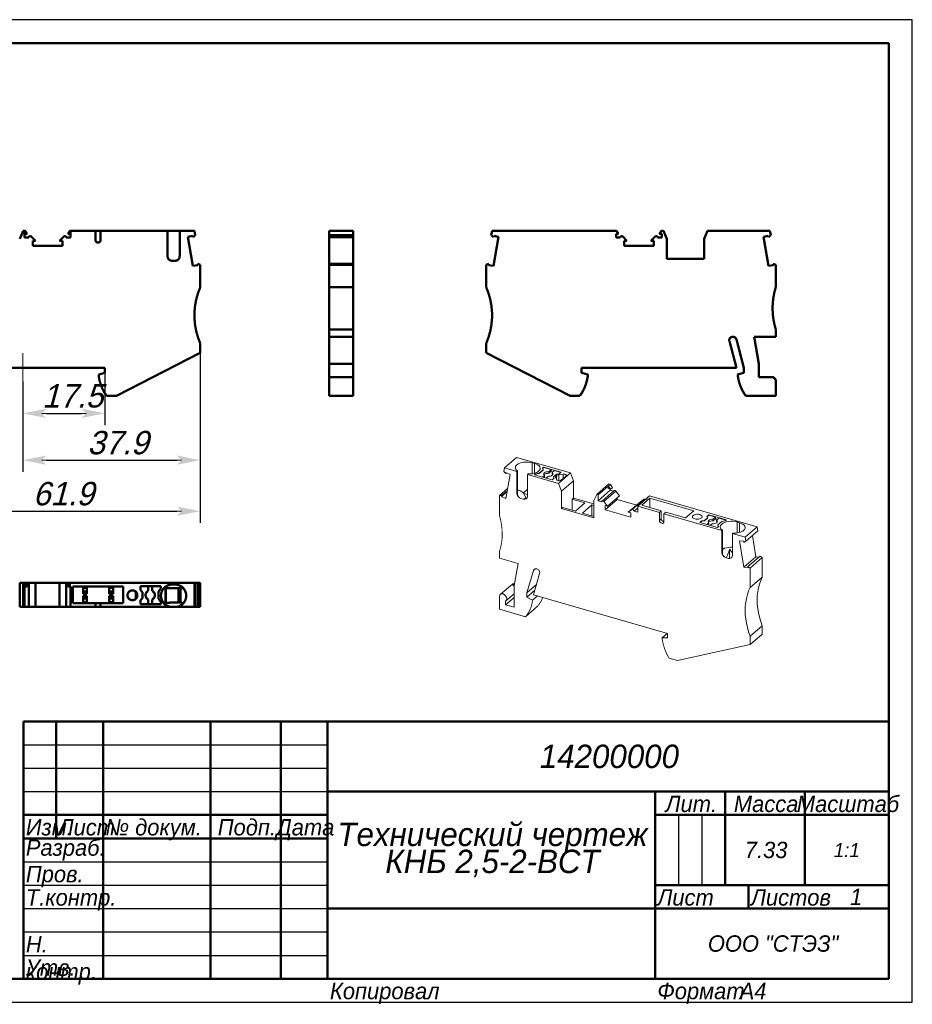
# Model space of a CAD drawing. Header units: millimetres. Extents: x 0 to 297, y 0 to 210.
# Tile 2 of 2: x 106 to 297, y 0 to 210. Entities that reach past the tile are written whole.
import ezdxf

# ---------------------------------------------------------------- set-up
doc = ezdxf.new("R2010")
doc.units = ezdxf.units.MM
doc.styles.add('TextStyle_1', font='T-FLEX Type A.TTF', dxfattribs={"oblique": 15, "height": 5})
doc.dimstyles.new('DIM_ST_1', dxfattribs={"dimtxt": 5, "dimasz": 5, "dimexe": 2.5, "dimexo": 0, "dimtad": 1, "dimrnd": 0.01, "dimdsep": 46, "dimtxsty": 'TextStyle_1', "dimblk": 'Arrow_3_C7_Status', "dimcen": 0.09, "dimclrd": 7, "dimclre": 7, "dimclrt": 7, "dimazin": 0, "dimtfac": 1, "dimtdec": 0, "dimtmove": 0, "dimatfit": 0, "dimldrblk": 'NONE', "dimfxl": 1, "dimtvp": 1, "dimtolj": 1, "dimarcsym": 0})
doc.dimstyles.new('DIM_ST_2', dxfattribs={"dimtxt": 5, "dimasz": 5, "dimexe": 2.5, "dimexo": 0, "dimtad": 1, "dimrnd": 0.01, "dimdsep": 46, "dimtxsty": 'TextStyle_1', "dimblk": 'Arrow_3_C7_Status', "dimcen": 0.09, "dimclrd": 7, "dimclre": 7, "dimclrt": 7, "dimazin": 0, "dimtfac": 1, "dimtdec": 0, "dimtmove": 0, "dimatfit": 0, "dimldrblk": 'NONE', "dimfxl": 1, "dimtvp": 1, "dimtolj": 1, "dimarcsym": 0})

# ---------------------------------------------------------------- blocks, each defined once
blk = doc.blocks.new('Arrow_3_C7_Status')
at = {"color": 7, "lineweight": 0, "flags": 128}
blk.add_lwpolyline([(-1, 0), (-0.8, 0)], dxfattribs=at)
at = {"color": 7}
blk.add_solid([(-1, -0.2), (0, 0), (-0.8, 0), (-1, 0.2)], dxfattribs=at)
blk = doc.blocks.new('*D5')
at = {"color": 7, "lineweight": -2}
for p, q in [((124.38, 135.61), (124.38, 123.35)), ((106.88, 132.63), (106.88, 123.35)), ((111.88, 125.85), (119.38, 125.85))]:
    blk.add_line(p, q, dxfattribs=at)
at = {"layer": 'Defpoints', "color": 0}
for p in [(124.38, 135.61), (106.88, 132.63), (124.38, 125.85)]:
    blk.add_point(p, dxfattribs=at)
at = {"color": 7, "lineweight": -2, "xscale": 5, "yscale": 5, "zscale": 5, "rotation": 180}
blk.add_blockref('Arrow_3_C7_Status', (106.88, 125.85), dxfattribs=at)
at = {"color": 7, "lineweight": -2, "xscale": 5, "yscale": 5, "zscale": 5}
blk.add_blockref('Arrow_3_C7_Status', (124.38, 125.85), dxfattribs=at)
blk = doc.blocks.new('_None')
blk = doc.blocks.new('*D6')
at = {"color": 7, "lineweight": -2}
for p, q in [((144.78, 138.77), (144.78, 113.35)), ((106.88, 132.63), (106.88, 113.35)), ((111.88, 115.85), (139.78, 115.85))]:
    blk.add_line(p, q, dxfattribs=at)
at = {"layer": 'Defpoints', "color": 0}
for p in [(144.78, 138.77), (106.88, 132.63), (144.78, 115.85)]:
    blk.add_point(p, dxfattribs=at)
at = {"color": 7, "lineweight": -2, "xscale": 5, "yscale": 5, "zscale": 5}
for p, rotation in [((106.88, 115.85), 180), ((144.78, 115.85), 360)]:
    blk.add_blockref('Arrow_3_C7_Status', p, dxfattribs=dict(at, rotation=rotation))
blk = doc.blocks.new('*D7')
at = {"color": 7, "lineweight": -2}
for p, q in [((144.78, 140.81), (144.78, 102.44)), ((82.88, 129.61), (82.88, 102.44)), ((87.88, 104.94), (139.78, 104.94))]:
    blk.add_line(p, q, dxfattribs=at)
at = {"layer": 'Defpoints', "color": 0}
for p in [(144.78, 140.81), (82.88, 129.61), (144.78, 104.94)]:
    blk.add_point(p, dxfattribs=at)
at = {"color": 7, "lineweight": -2, "xscale": 5, "yscale": 5, "zscale": 5}
for p, rotation in [((82.88, 104.94), 180), ((144.78, 104.94), 360)]:
    blk.add_blockref('Arrow_3_C7_Status', p, dxfattribs=dict(at, rotation=rotation))
blk = doc.blocks.new('_FR1Страница_1')
at = {"color": 7, "lineweight": 25, "flags": 128}
for points in [[(297, 210), (0, 210)], [(297, 0), (297, 210)], [(107, 55), (172, 55)], [(107, 50), (172, 50)], [(107, 45), (172, 45)], [(247, 40), (247, 25)], [(252, 40), (252, 25)], [(107, 30), (172, 30)], [(107, 25), (172, 25)], [(107, 20), (172, 20)], [(242, 20), (292, 20)], [(107, 15), (172, 15)], [(107, 10), (172, 10)], [(0, 0), (297, 0)]]:
    blk.add_lwpolyline(points, dxfattribs=at)
at = {"color": 7, "lineweight": 50, "flags": 128}
for points in [[(20, 205), (292, 205)], [(292, 205), (292, 5)], [(107, 5), (107, 60)], [(107, 60), (292, 60)], [(114, 60), (114, 35)], [(124, 60), (124, 5)], [(147, 60), (147, 5)], [(162, 60), (162, 5)], [(172, 60), (172, 5)], [(172, 45), (292, 45)], [(242, 45), (242, 5)], [(257, 45), (257, 25)], [(274, 45), (274, 25)], [(107, 40), (172, 40)], [(242, 40), (292, 40)], [(107, 35), (172, 35)], [(242, 25), (292, 25)], [(262, 25), (262, 20)], [(172, 20), (292, 20)], [(292, 5), (20, 5)]]:
    blk.add_lwpolyline(points, dxfattribs=at)
at = {"color": 7}
for s, insert, char_height, width, attachment_point in [('{\\fT-FLEX Type A|b0|i1;\\l\\P}', (110.5, 59.125), 3.5, 8.75, 2), ('{\\fT-FLEX Type A|b0|i1;\\l\\P}', (114, 59.125), 3.5, 11.75, 1), ('{\\fT-FLEX Type A|b0|i1;\\l \\P}', (124, 59.125), 3.5, 24.75, 1), ('{\\fT-FLEX Type A|b0|i1;\\l\\P}', (162, 59.125), 3.5, 11.75, 1), ('\\pl0.5;{\\fT-FLEX Type A|b0|i1;\\l14200000 \\P}', (232, 52.5), 5, 122.5, 5), ('{\\fT-FLEX Type A|b0|i1;\\l\\fT-FLEX Type A|b0|i0;\\P}', (110.5, 54.125), 3.5, 8.75, 2), ('{\\fT-FLEX Type A|b0|i1;\\l\\P}', (114, 54.125), 3.5, 11.75, 1), ('{\\fT-FLEX Type A|b0|i1;\\l \\P}', (124, 54.125), 3.5, 24.75, 1), ('{\\fT-FLEX Type A|b0|i1;\\l\\P}', (162, 54.125), 3.5, 11.75, 1), ('{\\fT-FLEX Type A|b0|i1;\\l\\P}', (110.5, 49.125), 3.5, 8.75, 2), ('{\\fT-FLEX Type A|b0|i1;\\l\\P}', (114, 49.125), 3.5, 11.75, 1), ('{\\fT-FLEX Type A|b0|i1;\\l \\P}', (124, 49.125), 3.5, 24.75, 1), ('{\\fT-FLEX Type A|b0|i1;\\l\\P}', (162, 49.125), 3.5, 11.75, 1), ('\\pl0.5;{\\fT-FLEX Type A|b0|i1;\\lМасштаб\\P}', (283, 44.125), 3.5, 19.75, 2), ('{\\fT-FLEX Type A|b0|i1;\\l \\P}', (110.5, 44.125), 3.5, 8.75, 2), ('{\\fT-FLEX Type A|b0|i1;\\l\\P}', (114, 44.125), 3.5, 11.75, 1), ('{\\fT-FLEX Type A|b0|i1;\\l \\P}', (124, 44.125), 3.5, 24.75, 1), ('{\\fT-FLEX Type A|b0|i1;\\l\\P}', (162, 44.125), 3.5, 11.75, 1), ('\\pl0.5;{\\fT-FLEX Type A|b0|i1;\\lЛит.\\P}', (249.5, 44.125), 3.5, 16.75, 2), ('\\pl0.5;{\\fT-FLEX Type A|b0|i1;\\lМасса\\P}', (265.5, 44.125), 3.5, 18.75, 2), ('\\pl0.5;{\\fT-FLEX Type A|b0|i1;\\lИзм.\\H0.857143x;\\P}', (107, 39.125), 3.5, 8.75, 1), ('\\pl0.5;{\\fT-FLEX Type A|b0|i1;\\lЛист\\fT-FLEX Type A|b0|i0;\\H0.857143x;\\P}', (114, 39.125), 3.5, 11.75, 1), ('\\pl0.5;{\\fT-FLEX Type A|b0|i1;\\l№ докум.\\P}', (124, 39.125), 3.5, 24.75, 1), ('\\pl0.5;{\\fT-FLEX Type A|b0|i1;\\lПодп.\\P}', (154.5, 39.125), 3.5, 16.75, 2), ('\\pl0.5;{\\fT-FLEX Type A|b0|i1;\\lДата\\fT-FLEX Type A|b0|i0;\\H0.857143x;\\P}', (167, 39.125), 3.5, 11.75, 2), ('\\pl0.5;{\\fT-FLEX Type A|b0|i1;\\lРазраб.\\P}', (107, 32.5), 3.5, 18.75, 4), ('\\pl0.5;{\\fT-FLEX Type A|b0|i1;\\l\\P}', (124, 34.125), 3.5, 24.75, 1), ('\\pl0.5;{\\fT-FLEX Type A|b0|i1;\\l\\H0.857143x;\\P}', (162, 34.125), 3.5, 11.75, 1), ('\\pl0.5;{\\fT-FLEX Type A|b0|i1;\\l7.33\\P}', (265.5, 32.5), 3.5, 18.75, 5), ('{\\fT-FLEX Type A|b0|i1;\\l1:1\\P}', (283, 32.5), 3, 19.5, 5), ('\\pl0.5;{\\fT-FLEX Type A|b0|i1;\\l\\P}', (244.5, 32.5), 3.5, 6.75, 5), ('\\pl0.5;{\\fT-FLEX Type A|b0|i1;\\l\\P}', (249.5, 32.5), 3.5, 6.75, 5), ('\\pl0.5;{\\fT-FLEX Type A|b0|i1;\\l\\P}', (254.5, 32.5), 3.5, 6.75, 5), ('\\pl0.5;{\\fT-FLEX Type A|b0|i1;\\l\\H0.857143x;\\P}', (283, 32.5), 3.5, 19.75, 5), ('\\pl0.5;{\\fT-FLEX Type A|b0|i1;\\lПров.\\P}', (107, 29.125), 3.5, 18.75, 1), ('\\pl0.5;{\\fT-FLEX Type A|b0|i1;\\l\\P}', (124, 29.125), 3.5, 24.75, 1), ('\\pl0.5;{\\fT-FLEX Type A|b0|i1;\\l\\P}', (162, 29.125), 3.5, 11.75, 1), ('\\pl0.5;{\\fT-FLEX Type A|b0|i1;\\lТ.контр.\\P}', (107, 24.125), 3.5, 18.75, 1), ('\\pl0.5;{\\fT-FLEX Type A|b0|i1;\\l\\P}', (124, 24.125), 3.5, 24.75, 1), ('\\pl0.5;{\\fT-FLEX Type A|b0|i1;\\l\\H0.857143x;\\P}', (162, 24.125), 3.5, 11.75, 1), ('\\pl0.5;{\\fT-FLEX Type A|b0|i1;\\lЛист\\P}', (242, 24.125), 3.5, 11.75, 1), ('\\pl0.5;{\\fT-FLEX Type A|b0|i1;\\l\\H0.857143x;\\P}', (257, 24.125), 3.5, 11.75, 2), ('\\pl0.5;{\\fT-FLEX Type A|b0|i1;\\lЛистов\\P}', (262, 24.125), 3.5, 17.75, 1), ('{\\fT-FLEX Type A|b0|i1;\\l1\\P}', (285, 22.5), 3.5, 15.75, 5), ('\\pl0.5;{\\fT-FLEX Type A|b0|i1;\\l\\H0.857143x;\\P}', (285, 24.125), 3.5, 15.75, 2), ('{\\fT-FLEX Type A|b0|i1;\\l\\P}', (257, 22.5), 3.5, 11.75, 5), ('\\pl0.5;{\\fT-FLEX Type A|b0|i1;\\l\\P}', (107, 19.125), 3.5, 18.75, 1), ('\\pl0.5;{\\fT-FLEX Type A|b0|i1;\\l\\P}', (124, 19.125), 3.5, 24.75, 1), ('\\pl0.5;{\\fT-FLEX Type A|b0|i1;\\l\\P}', (162, 19.125), 3.5, 11.75, 1), ('{\\fT-FLEX Type A|b0|i1;\\l}', (207, 20), 3, 71.5, 5), ('\\pl0.5;{\\fT-FLEX Type A|b0|i1;\\lН. контр.\\P}', (107, 14.125), 3.5, 18.75, 1), ('\\pl0.5;{\\fT-FLEX Type A|b0|i1;\\l\\P}', (124, 14.125), 3.5, 24.75, 1), ('\\pl0.5;{\\fT-FLEX Type A|b0|i1;\\l\\H0.857143x;\\P}', (162, 14.125), 3.5, 11.75, 1), ('\\pl0.5;{\\fT-FLEX Type A|b0|i1;\\lООО "СТЭЗ"\\P}', (267, 12.5), 3.5, 51.75, 5), ('\\pl0.6;{\\fT-FLEX Type A|b0|i1;\\l \\P}', (207, 12.5), 3.5, 71.75, 5), ('\\pl0.5;{\\fT-FLEX Type A|b0|i1;\\lУтв.\\P}', (107, 9.125), 3.5, 18.75, 1), ('\\pl0.5;{\\fT-FLEX Type A|b0|i1;\\l\\P}', (124, 9.125), 3.5, 24.75, 1), ('\\pl0.5;{\\fT-FLEX Type A|b0|i1;\\l\\H0.857143x;\\P}', (162, 9.125), 3.5, 11.75, 1), ('\\pl0.5;{\\fT-FLEX Type A|b0|i1;\\lКопировал\\P}', (172, 4.125), 3.5, 23.566, 1), ('\\pl0.5;{\\fT-FLEX Type A|b0|i1;\\l\\P}', (193.816, 4.125), 3.5, 40.967, 1), ('\\pl0.5;{\\fT-FLEX Type A|b0|i1;\\lФормат\\P}', (242, 4.125), 3.5, 18.675, 1), ('\\pl0.5;{\\fT-FLEX Type A|b0|i1;\\l\\P}', (258.925, 4.125), 3.5, 9.825, 1), ('{\\fT-FLEX Type A|b0|i1;\\lA4\\P}', (262.962, 4.125), 3.5, 9.825, 2)]:
    blk.add_mtext(s, dxfattribs=dict(at, insert=insert, char_height=char_height, width=width, attachment_point=attachment_point))
at = {"color": 7, "insert": (207, 32.5), "char_height": 5, "width": 72.5, "attachment_point": 5, "line_spacing_factor": 0.692771}
blk.add_mtext('\\pl0.5;{\\fT-FLEX Type A|b0|i1;\\lТехнический чертеж\\PКНБ 2,5-2-ВСТ\\P}', dxfattribs=at)
blk = doc.blocks.new('Страница_1')
at = {"color": 7, "lineweight": 50, "flags": 128}
for points in [[(106.182, 163.162), (106.9, 164.862)], [(107.232, 164.862), (106.9, 164.862)], [(107.333, 164.862), (107.232, 164.862)], [(107.232, 163.412), (107.232, 164.862)], [(107.232, 164.212), (107.788, 164.212)], [(107.788, 164.212), (107.333, 164.862)], [(116.93, 164.862), (116.475, 164.212)], [(116.475, 164.212), (117.032, 164.212)], [(117.032, 164.862), (116.93, 164.862)], [(117.032, 164.862), (117.032, 163.412)], [(117.032, 164.862), (122.382, 164.862)], [(122.382, 164.862), (122.382, 162.912)], [(123.454, 164.862), (122.41, 164.862)], [(123.482, 164.862), (137.782, 164.862)], [(123.482, 162.912), (123.482, 164.862)], [(137.782, 164.862), (138.782, 164.862)], [(137.782, 159.462), (137.782, 164.862)], [(138.782, 164.862), (139.382, 164.862)], [(140.382, 164.862), (139.382, 164.862)], [(143.532, 164.862), (140.382, 164.862)], [(140.382, 164.862), (140.382, 159.462)], [(143.532, 164.862), (143.699, 163.911)], [(172.317, 163.911), (172.317, 164.862)], [(172.317, 164.862), (177.467, 164.862)], [(177.467, 163.911), (177.467, 164.862)], [(207.164, 164.862), (206.996, 163.911)], [(207.164, 164.862), (233.765, 164.862)], [(233.664, 164.212), (233.664, 163.412)], [(233.664, 164.212), (234.22, 164.212)], [(234.22, 164.212), (233.765, 164.862)], [(242.907, 164.212), (243.362, 164.862)], [(242.907, 164.212), (243.464, 164.212)], [(243.362, 164.862), (243.796, 164.862)], [(243.464, 163.412), (243.464, 164.212)], [(244.514, 163.162), (243.796, 164.862)], [(253.232, 164.862), (252.514, 163.162)], [(253.232, 164.862), (266.558, 164.862)], [(266.726, 163.911), (266.558, 164.862)], [(108.141, 163.412), (107.232, 163.412)], [(109.566, 162.712), (108.654, 163.624)], [(108.957, 162.712), (108.957, 161.662)], [(109.566, 162.712), (108.957, 162.712)], [(115.61, 163.624), (114.698, 162.712)], [(114.698, 162.712), (115.307, 162.712)], [(115.307, 161.662), (115.307, 162.712)], [(117.032, 163.412), (116.122, 163.412)], [(143.183, 163.785), (142.13, 163.6)], [(143.228, 157.371), (142.13, 163.6)], [(143.231, 163.517), (143.183, 163.785)], [(143.231, 163.517), (143.699, 163.911)], [(172.317, 163.911), (177.467, 163.911)], [(172.317, 163.911), (172.317, 163.523)], [(172.317, 163.523), (177.467, 163.523)], [(172.317, 163.517), (172.317, 157.834)], [(177.467, 163.911), (177.467, 163.523)], [(177.467, 163.517), (177.467, 157.834)], [(207.465, 163.517), (206.996, 163.911)], [(207.465, 163.517), (207.512, 163.785)], [(207.468, 157.371), (208.566, 163.6)], [(207.512, 163.785), (208.566, 163.6)], [(233.664, 163.412), (234.573, 163.412)], [(235.086, 163.624), (235.998, 162.712)], [(235.998, 162.712), (235.389, 162.712)], [(235.389, 161.662), (235.389, 162.712)], [(241.13, 162.712), (242.042, 163.624)], [(241.13, 162.712), (241.739, 162.712)], [(241.739, 162.712), (241.739, 161.662)], [(242.554, 163.412), (243.464, 163.412)], [(244.514, 158.862), (244.514, 163.162)], [(252.514, 158.862), (252.514, 163.162)], [(265.162, 163.605), (266.215, 163.791)], [(265.162, 163.605), (266.26, 157.376)], [(266.263, 163.523), (266.215, 163.791)], [(266.726, 163.911), (266.263, 163.523)], [(115.307, 161.662), (108.957, 161.662)], [(235.389, 161.662), (241.739, 161.662)], [(139.382, 158.462), (138.782, 158.462)], [(244.514, 158.862), (252.514, 158.862)], [(143.228, 157.371), (144.282, 157.556)], [(144.234, 157.825), (144.782, 157.625)], [(144.282, 157.556), (144.234, 157.825)], [(144.782, 157.625), (144.782, 152.812)], [(172.317, 157.83), (172.317, 157.631)], [(172.317, 157.83), (177.467, 157.83)], [(172.317, 157.631), (172.317, 152.812)], [(172.317, 157.631), (177.467, 157.631)], [(177.467, 157.83), (177.467, 157.631)], [(177.467, 157.631), (177.467, 152.812)], [(206.461, 157.825), (205.914, 157.625)], [(205.914, 157.625), (205.914, 152.812)], [(206.414, 157.556), (206.461, 157.825)], [(207.468, 157.371), (206.414, 157.556)], [(267.314, 157.562), (266.26, 157.376)], [(267.266, 157.83), (267.314, 157.562)], [(267.266, 157.83), (267.814, 157.631)], [(267.814, 157.631), (267.814, 152.812)], [(172.317, 148.312), (172.317, 152.812)], [(172.317, 152.812), (177.467, 152.812)], [(177.467, 148.312), (177.467, 152.812)], [(172.317, 143.812), (172.317, 148.312)], [(177.467, 143.812), (177.467, 148.312)], [(172.317, 143.812), (177.467, 143.812)], [(172.317, 143.812), (172.317, 142.212)], [(177.467, 143.812), (177.467, 142.212)], [(267.814, 143.812), (267.814, 142.212)], [(172.317, 142.212), (177.467, 142.212)], [(172.317, 136.473), (172.317, 142.212)], [(177.467, 136.473), (177.467, 142.212)], [(259.414, 135.612), (257.886, 141.315)], [(261.014, 135.612), (259.404, 141.619)], [(267.814, 142.212), (263.202, 142.212)], [(264.214, 136.473), (263.202, 142.212)], [(144.782, 140.812), (144.782, 138.765)], [(205.914, 140.812), (205.914, 138.765)], [(126.863, 129.612), (144.782, 138.765)], [(223.833, 129.612), (205.914, 138.765)], [(124.382, 135.612), (91.282, 135.612)], [(124.382, 135.612), (124.382, 134.512)], [(172.317, 136.473), (177.467, 136.473)], [(172.317, 136.473), (172.317, 133.612)], [(177.467, 136.473), (177.467, 133.616)], [(226.314, 135.612), (226.314, 134.512)], [(226.314, 135.612), (259.414, 135.612)], [(261.014, 134.512), (261.014, 135.612)], [(264.214, 136.473), (264.214, 133.612)], [(124.382, 134.512), (123.082, 134.163)], [(123.082, 134.163), (123.082, 133.712)], [(172.317, 133.612), (172.317, 132.712)], [(172.317, 133.612), (173.317, 133.612)], [(172.317, 132.712), (172.317, 129.612)], [(177.467, 133.612), (173.319, 133.612)], [(177.467, 133.612), (177.467, 132.712)], [(177.467, 132.712), (177.467, 129.612)], [(226.314, 134.512), (227.614, 134.163)], [(227.614, 134.163), (227.614, 133.712)], [(261.014, 134.512), (259.658, 134.149)], [(266.914, 133.612), (264.214, 133.612)], [(267.814, 132.712), (267.814, 129.612)], [(124.741, 129.612), (126.863, 129.612)], [(177.467, 129.612), (172.317, 129.612)], [(225.955, 129.612), (223.833, 129.612)], [(261.373, 129.612), (267.814, 129.612)], [(106.182, 89.612), (106.182, 84.462)], [(106.182, 89.612), (106.9, 89.612)], [(107.333, 89.612), (106.9, 89.612)], [(106.9, 89.612), (106.9, 84.462)], [(107.333, 88.812), (107.232, 88.812)], [(107.232, 88.812), (107.232, 84.462)], [(107.333, 89.612), (107.333, 88.812)], [(107.788, 89.612), (107.333, 89.612)], [(107.788, 88.812), (107.333, 88.812)], [(107.788, 89.612), (107.788, 88.812)], [(108.141, 89.612), (107.793, 89.612)], [(108.141, 89.612), (108.141, 84.462)], [(108.654, 89.612), (108.141, 89.612)], [(109.566, 89.612), (108.654, 89.612)], [(109.566, 89.612), (109.566, 84.462)], [(114.694, 89.612), (109.57, 89.612)], [(114.698, 89.612), (114.698, 84.462)], [(115.61, 89.612), (114.698, 89.612)], [(115.61, 89.612), (116.122, 89.612)], [(116.122, 89.612), (116.122, 84.462)], [(116.471, 89.612), (116.122, 89.612)], [(116.475, 89.612), (116.93, 89.612)], [(116.475, 89.612), (116.475, 88.812)], [(116.93, 88.812), (116.475, 88.812)], [(116.93, 89.612), (116.93, 88.812)], [(143.532, 89.612), (116.93, 89.612)], [(117.032, 88.812), (116.93, 88.812)], [(117.032, 84.462), (117.032, 88.812)], [(117.532, 88.812), (117.532, 85.262)], [(128.332, 88.812), (117.532, 88.812)], [(119.732, 88.587), (119.732, 87.763)], [(119.732, 88.587), (120.532, 88.587)], [(120.532, 88.587), (120.532, 87.763)], [(125.332, 88.587), (125.332, 87.763)], [(125.332, 88.587), (126.132, 88.587)], [(126.132, 88.587), (126.132, 87.763)], [(128.332, 85.262), (128.332, 88.812)], [(132.032, 88.041), (132.032, 88.912)], [(136.332, 88.912), (132.032, 88.912)], [(133.682, 87.903), (133.682, 88.912)], [(134.482, 88.912), (134.482, 87.903)], [(135.832, 87.805), (136.332, 88.401)], [(136.332, 88.401), (136.332, 88.912)], [(137.354, 88.512), (137.794, 88.512)], [(137.453, 88.512), (137.453, 85.371)], [(138.782, 88.512), (137.794, 88.512)], [(138.782, 89.262), (139.382, 89.262)], [(138.782, 88.512), (141.032, 88.512)], [(140.132, 85.414), (140.132, 88.512)], [(140.382, 85.42), (140.382, 88.512)], [(140.532, 88.512), (140.532, 85.424)], [(141.032, 88.512), (141.079, 88.559)], [(143.532, 89.612), (143.532, 84.462)], [(143.532, 89.612), (143.699, 89.612)], [(143.699, 89.612), (143.699, 84.462)], [(143.704, 89.612), (144.23, 89.612)], [(144.234, 84.462), (144.234, 89.612)], [(144.234, 89.612), (144.782, 89.612)], [(144.782, 89.612), (144.782, 84.462)], [(119.732, 87.763), (119.732, 87.288)], [(119.732, 87.763), (120.532, 87.763)], [(119.732, 87.288), (120.532, 87.288)], [(119.732, 87.288), (119.732, 87.262)], [(119.732, 87.262), (120.532, 87.262)], [(120.532, 86.812), (119.732, 86.812)], [(119.732, 86.786), (119.732, 86.811)], [(119.732, 86.786), (120.532, 86.786)], [(119.732, 86.311), (119.732, 86.786)], [(119.732, 86.311), (120.532, 86.311)], [(119.732, 85.487), (119.732, 86.311)], [(120.532, 87.763), (120.532, 87.288)], [(120.532, 87.288), (120.532, 87.262)], [(120.532, 86.811), (120.532, 86.786)], [(120.532, 86.786), (120.532, 86.311)], [(120.532, 86.311), (120.532, 85.487)], [(125.332, 87.763), (126.132, 87.763)], [(125.332, 87.763), (125.332, 87.288)], [(125.332, 87.288), (126.132, 87.288)], [(125.332, 87.288), (125.332, 87.263)], [(125.332, 87.262), (126.132, 87.262)], [(126.132, 86.812), (125.332, 86.812)], [(125.332, 86.786), (125.332, 86.811)], [(125.332, 86.786), (126.132, 86.786)], [(125.332, 86.311), (125.332, 86.786)], [(125.332, 86.311), (126.132, 86.311)], [(125.332, 85.487), (125.332, 86.311)], [(126.132, 87.763), (126.132, 87.288)], [(126.132, 87.288), (126.132, 87.263)], [(126.132, 86.811), (126.132, 86.786)], [(126.132, 86.786), (126.132, 86.311)], [(126.132, 86.311), (126.132, 85.487)], [(131.005, 86.2), (131.005, 87.723)], [(132.432, 87.641), (132.032, 88.041)], [(132.032, 85.933), (132.432, 86.333)], [(132.432, 86.333), (132.432, 87.641)], [(135.832, 86.169), (135.832, 87.805)], [(106.182, 84.462), (106.9, 84.462)], [(107.232, 84.462), (106.9, 84.462)], [(108.141, 84.462), (107.232, 84.462)], [(108.654, 84.462), (108.141, 84.462)], [(109.566, 84.462), (108.654, 84.462)], [(114.694, 84.462), (109.57, 84.462)], [(115.61, 84.462), (114.698, 84.462)], [(115.61, 84.462), (116.122, 84.462)], [(117.032, 84.462), (116.122, 84.462)], [(117.032, 84.462), (122.382, 84.462)], [(117.532, 85.262), (122.382, 85.262)], [(119.732, 85.487), (120.532, 85.487)], [(122.382, 85.262), (122.382, 84.462)], [(123.482, 85.262), (122.382, 85.262)], [(123.482, 84.462), (122.382, 84.462)], [(123.482, 85.262), (128.332, 85.262)], [(123.482, 84.462), (123.482, 85.262)], [(123.482, 84.462), (137.782, 84.462)], [(125.332, 85.487), (126.132, 85.487)], [(132.032, 85.062), (132.032, 85.933)], [(132.032, 85.062), (136.332, 85.062)], [(133.682, 85.062), (133.682, 86.07)], [(134.482, 86.07), (134.482, 85.062)], [(136.332, 85.573), (135.832, 86.169)], [(136.332, 85.062), (136.332, 85.573)], [(137.782, 84.462), (137.782, 84.68)], [(137.782, 84.462), (138.782, 84.462)], [(140.815, 85.429), (138.782, 85.394)], [(139.382, 84.462), (138.782, 84.462)], [(140.382, 84.462), (139.382, 84.462)], [(140.382, 84.68), (140.382, 84.462)], [(143.532, 84.462), (140.382, 84.462)], [(141.079, 85.165), (140.815, 85.429)], [(143.532, 84.462), (143.699, 84.462)], [(143.704, 84.462), (144.23, 84.462)], [(144.234, 84.462), (144.782, 84.462)]]:
    blk.add_lwpolyline(points, dxfattribs=at)
at = {"color": 7, "linetype": 'Continuous', "lineweight": 50, "const_width": 0.5}
for points in [[(108.654, 163.624, 0.6681786), (108.141, 163.412, 0.6681786)], [(116.122, 163.412, 0.6681786), (115.61, 163.624, 0.6681786)], [(122.382, 162.912, 1), (123.482, 162.912, 1)], [(235.086, 163.624, 0.6681786), (234.573, 163.412, 0.6681786)], [(242.554, 163.412, 0.6681786), (242.042, 163.624, 0.6681786)], [(137.782, 159.462, 0.4142136), (138.782, 158.462, 0.4142136)], [(139.382, 158.462, 0.4142136), (140.382, 159.462, 0.4142136)], [(144.782, 152.812, 0.2087122), (144.782, 140.812, 0.2087122)], [(205.914, 140.812, 0.2087122), (205.914, 152.812, 0.2087122)], [(267.814, 152.812, 0.0763208), (267.123, 148.312, 0.0763208)], [(267.123, 148.312, 0.0763208), (267.814, 143.812, 0.0763208)], [(258.402, 142.178, 0.4234428), (257.886, 141.315, 0.4234428)], [(259.404, 141.619, 0.4228448), (258.402, 142.178, 0.4228448)], [(123.082, 133.712, 0.1180133), (124.741, 129.612, 0.1180133)], [(225.955, 129.612, 0.1180133), (227.614, 133.712, 0.1180133)], [(259.658, 134.149, 0.1297794), (261.373, 129.612, 0.1297794)], [(267.814, 132.712, 0.4142136), (266.914, 133.612, 0.4142136)], [(138.782, 89.262, 0.4142132), (136.382, 86.862, 0.4142132)], [(137.365, 86.862, 0.0029076), (137.354, 88.512, 0.0029076)], [(141.782, 86.862, 0.4142132), (139.382, 89.262, 0.4142132)], [(131.143, 87.563, 0.7336519), (129.232, 86.962, 0.7336519)], [(129.232, 86.962, 1), (131.332, 86.962, 1)], [(131.332, 86.962, 0.1536341), (131.143, 87.563, 0.1536341)], [(133.682, 87.903, 0.6546537), (133.682, 86.07, 0.6546537)], [(135.082, 86.987, 0.2982166), (134.482, 87.903, 0.2982166)], [(134.482, 86.07, 0.2982166), (135.082, 86.987, 0.2982166)], [(136.382, 86.862, 0.2932528), (137.782, 84.68, 0.2932528)], [(137.356, 85.37, 0.0027907), (137.365, 86.862, 0.0027907)], [(140.382, 84.68, 0.2932528), (141.782, 86.862, 0.2932528)], [(137.356, 85.37, 0.0000404), (137.729, 85.376, 0.0000404)], [(137.729, 85.376, 0.0002123), (138.782, 85.394, 0.0002123)], [(137.782, 84.68, 0.1078592), (138.782, 84.462, 0.1078592)], [(139.382, 84.462, 0.1078592), (140.382, 84.68, 0.1078592)]]:
    blk.add_lwpolyline(points, format="xyb", dxfattribs=at)
at = {"color": 7, "lineweight": 18, "flags": 128}
for points in [[(106.882, 138.687), (106.882, 132.627)], [(106.882, 138.687), (106.882, 132.627)], [(212.4, 116.442), (209.825, 114.212)], [(223.94, 113.111), (212.4, 116.442)], [(209.68, 113.431), (209.825, 114.212)], [(212.461, 113.451), (209.825, 114.212)], [(212.57, 113.546), (212.393, 113.692), (212.258, 113.849), (212.17, 114.014), (212.13, 114.184), (212.138, 114.355), (212.195, 114.524), (212.299, 114.687), (212.449, 114.84)], [(212.449, 114.84), (212.723, 115.032), (213.066, 115.193), (213.466, 115.317), (213.906, 115.4), (214.37, 115.438), (214.84, 115.43), (215.299, 115.377), (215.727, 115.28)], [(215.727, 115.28), (215.727, 112.943)], [(216.247, 115.13), (215.727, 115.28)], [(216.247, 115.13), (216.247, 113.054)], [(216.247, 115.13), (216.629, 114.993), (216.951, 114.821), (217.199, 114.621), (217.365, 114.401), (217.442, 114.169), (217.426, 113.934), (217.319, 113.705), (217.125, 113.49)], [(217.255, 113.053), (218.073, 113.761)], [(217.255, 112.966), (218.073, 113.675)], [(217.938, 114.144), (218.194, 114.366)], [(218.194, 114.279), (217.938, 114.058)], [(218.073, 113.761), (217.938, 114.144)], [(218.073, 113.675), (218.073, 113.761)], [(218.194, 114.366), (221.918, 113.291)], [(218.194, 114.279), (218.194, 114.366)], [(219.796, 113.817), (218.194, 114.279)], [(219.796, 113.817), (219.292, 113.38)], [(219.796, 113.47), (219.796, 113.817)], [(209.68, 113.431), (210.081, 112.979)], [(210.081, 112.979), (210.122, 113.199)], [(210.261, 113.134), (210.081, 112.979)], [(211.034, 112.775), (210.083, 107.655)], [(211.034, 112.775), (210.122, 113.199)], [(212.57, 113.546), (212.461, 113.451)], [(212.461, 113.451), (212.461, 108.775)], [(212.57, 113.546), (212.57, 108.396)], [(214.713, 112.801), (214.822, 112.896)], [(214.713, 112.801), (221.365, 110.881)], [(214.713, 108.125), (214.713, 112.801)], [(217.125, 113.49), (216.934, 113.349), (216.704, 113.222), (216.44, 113.113), (216.148, 113.024), (215.834, 112.957), (215.503, 112.912), (215.164, 112.892), (214.822, 112.896)], [(216.269, 112.699), (216.524, 112.92)], [(219.993, 111.624), (216.269, 112.699)], [(216.524, 112.833), (216.344, 112.677)], [(216.524, 112.92), (217.255, 113.053)], [(216.524, 112.833), (217.255, 112.966)], [(216.524, 112.92), (216.524, 112.833)], [(217.255, 112.966), (217.255, 113.053)], [(218.375, 112.586), (217.946, 112.214)], [(218.375, 112.586), (218.239, 112.714), (218.181, 112.855), (218.207, 112.999), (218.314, 113.133)], [(218.375, 112.24), (218.246, 112.128)], [(218.248, 112.705), (218.314, 112.787)], [(218.314, 113.133), (218.493, 113.246), (218.729, 113.329), (219.003, 113.375), (219.292, 113.38)], [(218.314, 112.787), (218.493, 112.9), (218.729, 112.983), (219.003, 113.029), (219.292, 113.033)], [(218.375, 112.586), (218.375, 112.24)], [(218.639, 112.014), (219.068, 112.386)], [(219.984, 113.18), (220.12, 113.053), (220.178, 112.911), (220.152, 112.767), (220.046, 112.633), (219.867, 112.52), (219.63, 112.437), (219.356, 112.391), (219.068, 112.386)], [(219.796, 113.47), (219.292, 113.033)], [(219.292, 113.38), (219.292, 113.033)], [(220.189, 113.357), (219.796, 113.47)], [(219.984, 113.18), (220.489, 113.617)], [(219.984, 113.18), (219.984, 112.833)], [(219.984, 112.833), (220.111, 112.715)], [(220.428, 112.001), (219.993, 111.624)], [(220.935, 112.84), (220.282, 112.274)], [(220.282, 112.274), (220.282, 112.187)], [(220.282, 112.274), (220.428, 112.001)], [(220.282, 112.187), (220.396, 111.973)], [(221.843, 113.226), (220.489, 113.617)], [(220.77, 112.041), (220.726, 112.124)], [(220.77, 112.041), (220.906, 111.788)], [(220.806, 112.428), (220.931, 112.537)], [(220.806, 112.428), (220.806, 111.975)], [(220.986, 111.638), (220.906, 111.788)], [(220.931, 112.537), (220.931, 111.74)], [(221.482, 112.913), (220.935, 112.84)], [(221.553, 111.456), (221.37, 111.457), (221.199, 111.492), (221.066, 111.555), (220.986, 111.638)], [(221.243, 112.688), (221.417, 112.723)], [(221.365, 110.881), (223.94, 113.111)], [(222.39, 112.853), (221.417, 112.723)], [(221.417, 112.723), (221.417, 111.457)], [(221.918, 113.291), (221.482, 112.913)], [(221.877, 111.557), (222.488, 111.987)], [(222.39, 112.853), (222.53, 112.862), (222.669, 112.85), (222.796, 112.82), (222.901, 112.773), (222.976, 112.714), (223.015, 112.646), (223.014, 112.575), (222.974, 112.508)], [(222.39, 112.853), (222.39, 111.918)], [(222.536, 112.028), (222.488, 111.987)], [(222.536, 112.028), (222.974, 112.508)], [(223.94, 113.111), (224.562, 111.459)], [(210.476, 109.77), (208.737, 108.264)], [(214.713, 109.537), (214.603, 109.47), (214.366, 109.285), (214.132, 109.061), (213.906, 108.803)], [(221.365, 110.881), (221.987, 109.229)], [(224.562, 111.459), (221.987, 109.229)], [(224.562, 107.735), (224.562, 111.459)], [(232.113, 110.752), (229.538, 108.522)], [(232, 110.322), (229.825, 108.439)], [(232.088, 110.297), (232, 110.322)], [(232, 110.322), (232, 109.759)], [(232, 109.759), (232.482, 109.62)], [(232.488, 110.643), (232.088, 110.297)], [(232.482, 109.62), (232.088, 110.297)], [(232.488, 110.643), (232.113, 110.752)], [(232.4, 109.413), (232.4, 109.644)], [(232.882, 109.967), (232.482, 109.62)], [(232.882, 109.967), (232.488, 110.643)], [(209.211, 108.3), (208.737, 108.264)], [(208.737, 108.264), (208.737, 104.091)], [(210.352, 109.103), (209.171, 108.079)], [(209.211, 108.3), (209.171, 108.079)], [(209.171, 108.079), (210.083, 107.655)], [(210.393, 109.323), (209.211, 108.3)], [(212.461, 108.775), (212.527, 108.424), (212.715, 108.089), (212.996, 107.82), (213.327, 107.659)], [(212.57, 108.396), (212.499, 108.56), (212.472, 108.657), (212.461, 108.775)], [(213.906, 108.803), (213.682, 109.004), (213.466, 109.167), (213.26, 109.292), (213.066, 109.376), (212.887, 109.419), (212.723, 109.42), (212.576, 109.38), (212.57, 109.376)], [(213.06, 107.789), (212.88, 107.935), (212.708, 108.15), (212.57, 108.396)], [(213.327, 107.659), (213.847, 107.509)], [(214.713, 108.125), (214.647, 107.812), (214.459, 107.586), (214.178, 107.479), (213.847, 107.509)], [(214.068, 107.478), (213.847, 107.509)], [(213.923, 108.7), (213.906, 108.803)], [(214.713, 108.472), (213.923, 108.7)], [(214.356, 107.825), (213.923, 108.7)], [(214.356, 107.825), (213.971, 107.491)], [(214.085, 107.474), (214.067, 107.475)], [(214.356, 107.825), (214.356, 107.547)], [(221.987, 105.505), (221.987, 109.229)], [(224.562, 107.735), (224.275, 107.486)], [(224.275, 107.486), (224.275, 105.177)], [(227.003, 106.699), (224.275, 107.486)], [(228.916, 106.478), (224.562, 107.735)], [(228.916, 107.229), (229.538, 108.522)], [(229.825, 108.439), (229.538, 108.522)], [(232.4, 109.413), (229.825, 107.183)], [(229.825, 107.183), (229.825, 108.439)], [(233.251, 109.337), (230.676, 107.107)], [(233.631, 109.241), (231.056, 107.011)], [(233.894, 107.466), (231.319, 105.236)], [(234.421, 108.223), (231.846, 105.993)], [(233.104, 109.21), (232.4, 109.413)], [(233.631, 109.241), (233.57, 109.304), (233.498, 109.351), (233.422, 109.377), (233.348, 109.379), (233.283, 109.359), (233.253, 109.335)], [(234.421, 108.223), (233.631, 109.241)], [(233.894, 107.767), (233.894, 107.466)], [(238.078, 106.258), (233.894, 107.466)], [(239.656, 107.502), (237.081, 105.272)], [(238.312, 105.989), (240.487, 107.872)], [(239.656, 107.502), (238.866, 106.94)], [(240.92, 107.747), (239.145, 106.21)], [(239.656, 107.502), (239.717, 107.53), (239.789, 107.535), (239.865, 107.517), (239.939, 107.477), (239.983, 107.438)], [(240.399, 107.898), (240.005, 107.449)], [(240.799, 108.244), (240.399, 107.898)], [(240.487, 107.872), (240.399, 107.898)], [(263.837, 101.594), (240.799, 108.244)], [(250.273, 105.047), (240.92, 107.747)], [(240.92, 107.747), (240.92, 105.698)], [(222.275, 105.754), (221.987, 105.505)], [(228.916, 103.505), (221.987, 105.505)], [(225.003, 104.967), (222.275, 105.754)], [(227.003, 106.699), (225.003, 104.967)], [(226.475, 104.542), (228.475, 106.274)], [(228.475, 103.964), (228.475, 106.274)], [(228.916, 106.146), (228.475, 106.274)], [(228.916, 103.505), (228.916, 107.229)], [(230.613, 106.956), (229.825, 107.183)], [(231.056, 107.011), (230.995, 107.074), (230.923, 107.121), (230.847, 107.147), (230.773, 107.149), (230.708, 107.129), (230.657, 107.087), (230.624, 107.028), (230.613, 106.956)], [(231.846, 105.993), (231.056, 107.011)], [(231.319, 106.146), (231.319, 105.236)], [(231.846, 105.993), (231.319, 106.146)], [(236.818, 103.649), (231.319, 105.236)], [(238.866, 106.94), (236.291, 104.71)], [(237.081, 105.272), (236.291, 104.71)], [(237.081, 105.272), (237.142, 105.3), (237.214, 105.305), (237.29, 105.287), (237.364, 105.247), (237.429, 105.189), (237.481, 105.117), (237.513, 105.039), (237.524, 104.96)], [(238.312, 105.643), (237.524, 104.96)], [(238.312, 105.989), (242.945, 104.651)], [(238.312, 105.989), (238.312, 104.733)], [(239.145, 106.21), (243.345, 104.998)], [(228.916, 103.837), (226.475, 104.542)], [(236.291, 104.71), (236.818, 104.558)], [(236.818, 103.649), (236.818, 104.558)], [(238.312, 104.733), (237.524, 104.96)], [(243.345, 104.998), (242.945, 104.651)], [(242.945, 104.651), (242.945, 102.963)], [(242.945, 102.963), (243.345, 103.309)], [(243.345, 104.998), (243.345, 103.309)], [(243.898, 102.688), (243.822, 102.695), (243.639, 102.784), (243.485, 102.932), (243.382, 103.116), (243.345, 103.309)], [(243.898, 104.376), (244.298, 104.723)], [(243.898, 104.376), (256.282, 100.801)], [(243.898, 102.688), (243.898, 104.376)], [(244.298, 104.723), (248.498, 103.51)], [(248.498, 103.51), (250.273, 105.047)], [(250.128, 104.021), (250.043, 103.928), (249.996, 103.827), (249.989, 103.724), (250.023, 103.623), (250.095, 103.527), (250.204, 103.439), (250.345, 103.364), (250.512, 103.304), (250.699, 103.262), (250.9, 103.238), (251.106, 103.235), (251.309, 103.252), (251.501, 103.288), (251.676, 103.342), (251.826, 103.413), (251.946, 103.496)], [(252.083, 103.804), (252.003, 103.965), (251.827, 104.105), (251.572, 104.21), (251.265, 104.271), (250.934, 104.281), (250.614, 104.239), (250.336, 104.15), (250.128, 104.021)], [(252.584, 102.949), (253.238, 103.515)], [(253.238, 103.429), (252.584, 102.862)], [(253.092, 103.788), (253.527, 104.166)], [(253.238, 103.515), (253.092, 103.788)], [(253.527, 104.079), (253.124, 103.729)], [(253.238, 103.515), (253.238, 103.429)], [(254.452, 103.23), (254.163, 103.225), (253.89, 103.179), (253.653, 103.096), (253.474, 102.983), (253.368, 102.849), (253.342, 102.705), (253.4, 102.564), (253.536, 102.436)], [(253.527, 104.166), (253.527, 104.079)], [(257.251, 103.091), (253.527, 104.166)], [(253.527, 104.079), (254.956, 103.667)], [(254.452, 103.23), (254.956, 103.667)], [(254.452, 102.883), (254.956, 103.32)], [(254.452, 103.23), (254.452, 102.883)], [(254.956, 103.667), (254.956, 103.32)], [(254.956, 103.32), (255.349, 103.207)], [(255.649, 103.467), (255.145, 103.03)], [(255.649, 103.467), (257.176, 103.026)], [(243.898, 102.688), (243.862, 102.516), (243.758, 102.391), (243.604, 102.332), (243.422, 102.349), (243.239, 102.438), (243.085, 102.585), (242.982, 102.77), (242.945, 102.963)], [(251.602, 102.499), (252.038, 102.876)], [(251.602, 102.499), (255.326, 101.424)], [(252.038, 102.789), (251.677, 102.477)], [(252.038, 102.876), (252.584, 102.949)], [(252.038, 102.789), (252.038, 102.876)], [(252.584, 102.862), (252.038, 102.789)], [(252.584, 102.949), (252.584, 102.862)], [(253.106, 102.064), (253.536, 102.436)], [(253.406, 101.978), (253.536, 102.09)], [(254.452, 102.883), (254.163, 102.879), (253.89, 102.833), (253.653, 102.75), (253.474, 102.637), (253.409, 102.555)], [(253.536, 102.436), (253.536, 102.09)], [(254.228, 102.236), (253.799, 101.864)], [(254.228, 102.236), (254.517, 102.241), (254.791, 102.287), (255.027, 102.37), (255.206, 102.483)], [(255.145, 103.03), (255.145, 102.683)], [(255.206, 102.483), (255.313, 102.617), (255.339, 102.761), (255.281, 102.903), (255.145, 103.03)], [(255.272, 102.565), (255.145, 102.683)], [(255.326, 101.424), (255.582, 101.645)], [(255.447, 102.028), (256.265, 102.736)], [(255.582, 101.645), (255.447, 102.028)], [(255.447, 101.941), (255.447, 102.028)], [(255.559, 101.625), (255.447, 101.941)], [(256.391, 100.896), (256.214, 101.042), (256.079, 101.199), (255.991, 101.364), (255.951, 101.534), (255.959, 101.705), (256.016, 101.874), (256.12, 102.037), (256.27, 102.19)], [(256.265, 102.736), (256.996, 102.869)], [(256.27, 102.19), (256.544, 102.382), (256.887, 102.543), (257.287, 102.667), (257.727, 102.75), (258.191, 102.788), (258.661, 102.78), (259.12, 102.727), (259.548, 102.63)], [(256.996, 102.869), (257.251, 103.091)], [(259.548, 102.63), (259.548, 100.293)], [(259.548, 102.63), (260.068, 102.48)], [(260.068, 102.48), (260.068, 100.404)], [(260.946, 100.84), (261.14, 101.055), (261.247, 101.284), (261.263, 101.519), (261.186, 101.751), (261.02, 101.971), (260.772, 102.171), (260.45, 102.343), (260.068, 102.48)], [(263.837, 101.594), (261.262, 99.364)], [(263.837, 101.594), (263.982, 100.728)], [(256.282, 100.801), (256.391, 100.896)], [(256.282, 96.125), (256.282, 100.801)], [(256.391, 100.896), (256.391, 95.746)], [(258.643, 100.246), (258.534, 100.151)], [(261.262, 99.364), (258.534, 100.151)], [(258.534, 100.151), (258.534, 95.475)], [(258.643, 100.246), (258.985, 100.242), (259.324, 100.262), (259.655, 100.307), (259.969, 100.374), (260.261, 100.463), (260.525, 100.572), (260.755, 100.699), (260.946, 100.84)], [(261.262, 99.364), (261.407, 98.498)], [(263.982, 100.728), (261.407, 98.498)], [(263.573, 95.182), (262.813, 99.716)], [(256.391, 96.733), (256.544, 96.839), (256.887, 97), (257.287, 97.124), (257.727, 97.207), (258.191, 97.245), (258.534, 97.24)], [(260.96, 98.519), (260.047, 98.621)], [(260.998, 92.952), (260.047, 98.621)], [(261.001, 98.275), (260.96, 98.519)], [(261.001, 98.275), (261.407, 98.498)], [(208.737, 96.296), (208.737, 94.911)], [(208.737, 94.911), (212.731, 93.758)], [(256.391, 95.746), (256.32, 95.91), (256.293, 96.007), (256.282, 96.125)], [(256.282, 96.125), (256.348, 95.774), (256.536, 95.439), (256.817, 95.17), (257.148, 95.009)], [(256.391, 95.746), (256.529, 95.5), (256.701, 95.285), (256.882, 95.139)], [(257.668, 94.859), (257.148, 95.009)], [(257.936, 96.793), (257.77, 96.275), (257.588, 95.767), (257.488, 95.521), (257.378, 95.288), (257.255, 95.081), (257.183, 94.999)], [(258.534, 95.475), (258.468, 95.162), (258.28, 94.936), (257.999, 94.829), (257.668, 94.859)], [(257.668, 94.859), (257.889, 94.828)], [(257.906, 94.824), (257.888, 94.825)], [(257.936, 96.793), (257.953, 94.833)], [(257.936, 96.793), (258.318, 96.294)], [(258.534, 96.061), (258.506, 96.087), (258.318, 96.294)], [(260.998, 92.952), (263.573, 95.182)], [(261.87, 93.094), (264.445, 95.324)], [(264.919, 95.014), (262.344, 92.784)], [(263.573, 95.182), (264.2, 95.112)], [(264.445, 95.324), (264.919, 95.014)], [(264.919, 95.014), (264.919, 90.846)], [(211.855, 89.041), (212.731, 93.758)], [(216.888, 92.529), (216.752, 92.594), (216.614, 92.633), (216.479, 92.643), (216.352, 92.625), (216.238, 92.578), (216.143, 92.506), (216.069, 92.41), (216.02, 92.295)], [(216.411, 92.633), (216.02, 92.295)], [(260.998, 92.952), (261.911, 92.85)], [(261.911, 92.85), (261.87, 93.094)], [(261.87, 93.094), (262.344, 92.784)], [(262.344, 92.784), (262.344, 88.616)], [(214.626, 87.495), (216.02, 92.295)], [(216.012, 87.095), (217.335, 91.652)], [(217.335, 91.652), (217.355, 91.766), (217.35, 91.889), (217.322, 92.015), (217.27, 92.14), (217.198, 92.258), (217.107, 92.365), (217.003, 92.456), (216.888, 92.529)], [(264.919, 90.846), (262.344, 88.616)], [(264.919, 90.846), (264.591, 90.112), (264.321, 89.342), (264.109, 88.538), (263.957, 87.704), (263.865, 86.844), (263.835, 85.963), (263.865, 85.064), (263.957, 84.151), (264.109, 83.229), (264.321, 82.303), (264.591, 81.376), (264.919, 80.453)], [(211.503, 89.369), (208.928, 87.139)], [(211.937, 89.482), (211.793, 89.495), (211.541, 89.399), (211.51, 89.362)], [(211.904, 89.305), (211.592, 89.035)], [(211.855, 88.959), (211.592, 89.035)], [(211.855, 88.907), (211.592, 89.035)], [(211.855, 89.041), (211.855, 84.398)], [(216.633, 89.233), (214.626, 87.495)], [(262.344, 88.616), (262.016, 87.882), (261.746, 87.112), (261.534, 86.308), (261.382, 85.474), (261.29, 84.614), (261.26, 83.733), (261.29, 82.833), (261.382, 81.921), (261.534, 80.999), (261.746, 80.073), (262.016, 79.146), (262.344, 78.223)], [(209.517, 87.238), (209.218, 87.265), (208.966, 87.169), (208.797, 86.965), (208.737, 86.684)], [(208.737, 86.684), (208.737, 83.999)], [(209.517, 87.238), (209.815, 87.093), (210.068, 86.851), (210.237, 86.549), (210.296, 86.234)], [(211.855, 86.498), (210.036, 84.923)], [(210.106, 85.778), (211.855, 87.293)], [(216.263, 87.96), (214.626, 86.542)], [(214.626, 86.542), (214.626, 87.495)], [(214.626, 86.542), (215.8, 85.889)], [(216.898, 86.839), (215.8, 85.889)], [(244.677, 78.82), (216.012, 87.095)], [(210.296, 86.234), (210.279, 86.076), (210.228, 85.935), (210.146, 85.817), (210.036, 85.728)], [(210.036, 84.923), (210.036, 85.728)], [(211.855, 84.398), (210.036, 84.923)], [(216.89, 84.619), (214.315, 82.389)], [(214.315, 82.389), (208.737, 83.999)], [(264.919, 80.453), (262.344, 78.223)], [(264.919, 80.453), (264.919, 78.681)], [(244.638, 78.831), (243.552, 77.891)], [(244.677, 77.867), (243.552, 77.891)], [(243.552, 77.891), (243.552, 77.5)], [(244.677, 78.82), (244.677, 77.867)], [(262.344, 76.451), (264.919, 78.681)], [(262.344, 78.223), (262.344, 76.451)], [(246.826, 73.004), (262.344, 76.451)], [(244.988, 73.534), (246.826, 73.004)]]:
    blk.add_lwpolyline(points, dxfattribs=at)
at = {"color": 7, "linetype": 'Continuous', "lineweight": 18, "const_width": 0.18}
for points in [[(220.806, 112.428, 0.3802746), (220.726, 112.124, 0.3802746)], [(221.243, 112.688, 0.109766), (220.931, 112.537, 0.109766)], [(221.553, 111.456, 0.1267546), (221.877, 111.557, 0.1267546)], [(209.336, 100.021, 0.0701084), (208.737, 104.091, 0.0701084)], [(251.946, 103.496, 0.2710908), (252.083, 103.804, 0.2710908)], [(208.737, 96.296, 0.0833543), (209.336, 100.021, 0.0833543)], [(216.89, 84.619, 0.0901707), (218.005, 86.52, 0.0901707)], [(214.315, 82.389, 0.1581948), (215.8, 85.889, 0.1581948)], [(243.552, 77.5, 0.0973561), (244.988, 73.534, 0.0973561)]]:
    blk.add_lwpolyline(points, format="xyb", dxfattribs=at)
blk.add_blockref('_FR1Страница_1', (0, 0))
at = {"color": 7, "style": 'TextStyle_1', "oblique": 15}
for s, p in [('17.5', (110.987, 127.097)), ('37.9', (120.652, 117.097)), ('61.9', (109.009, 106.187))]:
    blk.add_text(s, height=5, dxfattribs=at).set_placement(p)
for base, p1, p2, dimstyle, picture, middle in [((144.782, 104.937), (82.882, 129.612), (144.782, 140.812), 'DIM_ST_1', '*D7', (113.832, 104.937)), ((144.782, 115.847), (106.882, 132.627), (144.782, 138.765), 'DIM_ST_2', '*D6', (125.832, 115.847)), ((124.382, 125.847), (106.882, 132.627), (124.382, 135.612), 'DIM_ST_1', '*D5', (115.632, 125.847))]:
    dim = blk.add_linear_dim(base=base, p1=p1, p2=p2, text=' ', dimstyle=dimstyle)
    dim.commit()
    dim.dimension.update_dxf_attribs({"geometry": picture, "text_midpoint": middle, "dimtype": 160})

msp = doc.modelspace()

# ---------------------------------------------------------------- block references
msp.add_blockref('Страница_1', (0, 0))

doc.saveas('drawing.dxf')
